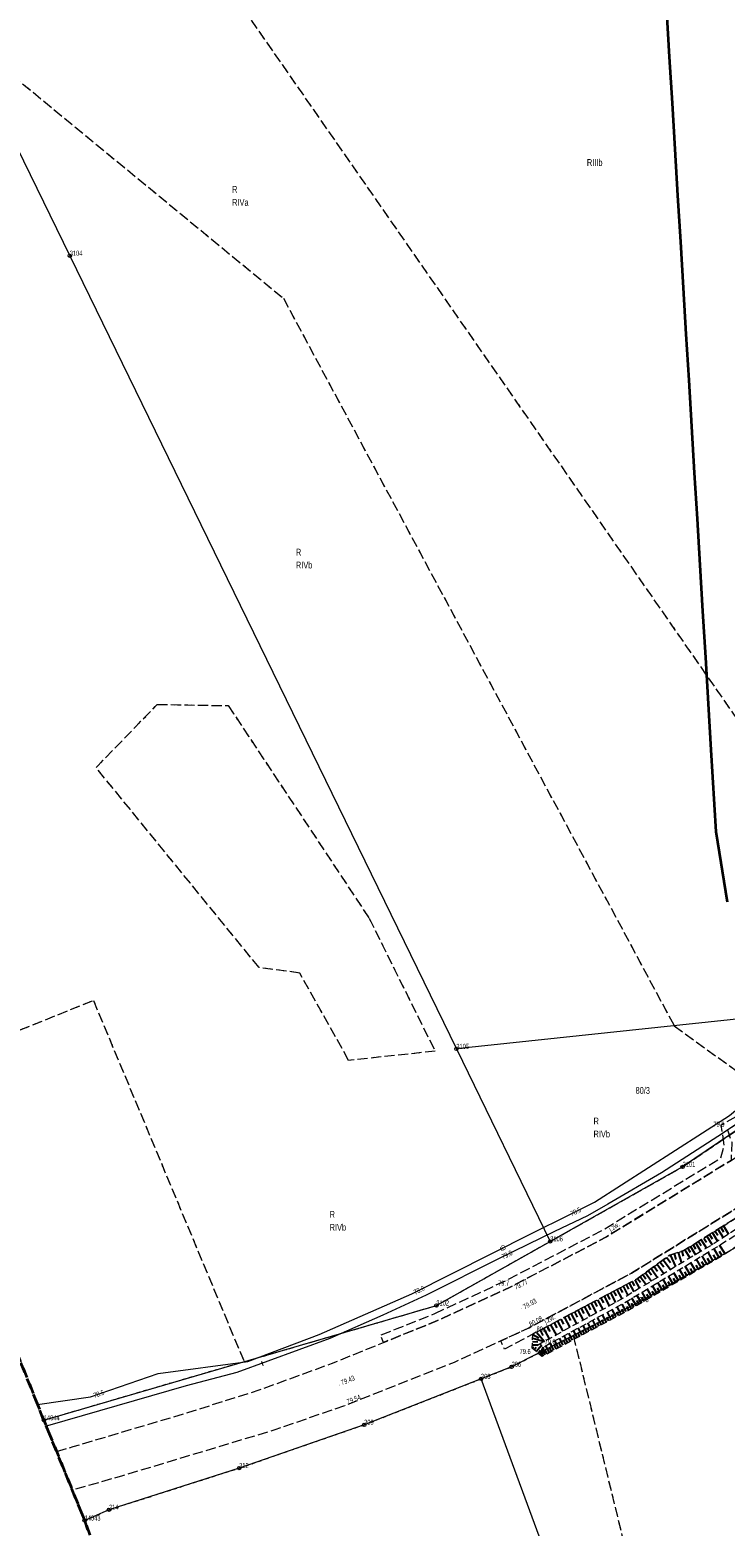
# Model space of a CAD drawing. Header units: metres. Extents: x 6524698 to 6533081, y 5883213 to 5896811.
# Tile 35 of 131: x 6528673 to 6528776, y 5888445 to 5888665. Entities that reach past the tile are written whole.
import ezdxf
from ezdxf.enums import TextEntityAlignment as Align

# ---------------------------------------------------------------- set-up
doc = ezdxf.new("R2010")
doc.units = ezdxf.units.M
for name, pattern in [('mapa zasadnicza$0$1.0_0.5', [1.5, 1, -0.5]), ('mapa zasadnicza$0$1.5_0.5', [2, 1.5, -0.5]), ('mapa zasadnicza$0$1.5_1.0', [2.5, 1.5, -1]), ('mapa zasadnicza$0$219-500', [0]), ('mapa zasadnicza$0$egkk-500', [2, 1.5, -0.5]), ('mapa zasadnicza$0$egug-500', [1, 0.5, -0.5])]:
    doc.linetypes.add(name, pattern=pattern)
for name, color, linetype in [('mapa zasadnicza$0$000 Inne (niezydentyfikowane)', 7, 'Continuous'), ('mapa zasadnicza$0$202-punkt graniczny', 7, 'Continuous'), ('mapa zasadnicza$0$202-punkt graniczny-Atr103', 7, 'Continuous'), ('mapa zasadnicza$0$209-oznaczenie konturu klasyfikacyjnego', 7, 'Continuous'), ('mapa zasadnicza$0$210-oznaczenie konturu użytku gruntowego', 7, 'Continuous'), ('mapa zasadnicza$0$211-numer działki ewidencyjnej', 7, 'Continuous'), ('mapa zasadnicza$0$216-obręb ewidencyjny', 7, 'Continuous'), ('mapa zasadnicza$0$217-kontur klasyfikacyjny', 7, 'Continuous'), ('mapa zasadnicza$0$218-kontur użytku gruntowego', 7, 'Continuous'), ('mapa zasadnicza$0$219-działka ewidencyjna', 7, 'Continuous'), ('mapa zasadnicza$0$jezdnia', 7, 'Continuous'), ('mapa zasadnicza$0$jezdnia-Atr17', 7, 'Continuous'), ('mapa zasadnicza$0$pikieta naturalna', 7, 'Continuous'), ('mapa zasadnicza$0$pikieta naturalna-Atr2', 7, 'Continuous'), ('mapa zasadnicza$0$pikieta sztuczna', 7, 'Continuous'), ('mapa zasadnicza$0$pikieta sztuczna-Atr2', 7, 'Continuous'), ('mapa zasadnicza$0$przewód telekomunikacyjny podziemny', 7, 'Continuous'), ('mapa zasadnicza$0$przewód telekomunikacyjny podziemny-Atr1', 7, 'Continuous'), ('mapa zasadnicza$0$rzędna', 7, 'Continuous'), ('mapa zasadnicza$0$rzędna-Atr2', 7, 'Continuous'), ('mapa zasadnicza$0$skarpa nieumocniona', 7, 'Continuous')]:
    doc.layers.add(name, color=color, linetype=linetype)
doc.styles.add('mapa zasadnicza$0$STANDARD', font='Working1250', dxfattribs={"width": 0.75})

# ---------------------------------------------------------------- blocks, each defined once
blk = doc.blocks.new('mapa zasadnicza$0$202')
at = {"color": 0, "linetype": 'Continuous', "lineweight": 0}
blk.add_circle((0, 0), 0.25, dxfattribs=at)
blk = doc.blocks.new('mapa zasadnicza$0$PW01')
at = {"linetype": 'Continuous', "lineweight": 13}
h = blk.add_hatch(color=0, dxfattribs=at)
edge = h.paths.add_edge_path()
edge.add_arc((0, 0), 0.045, 0, 360)

msp = doc.modelspace()

# ---------------------------------------------------------------- linework, layer by layer
at = {"layer": 'mapa zasadnicza$0$000 Inne (niezydentyfikowane)', "color": 7, "linetype": 'Continuous', "lineweight": 35, "flags": 128}
msp.add_lwpolyline([(6528776.211, 5888536.985), (6528774.507, 5888547.342), (6528773.795, 5888559.458), (6528773.389, 5888566.23), (6528772.98, 5888573.036), (6528772.571, 5888579.841), (6528772.162, 5888586.647), (6528771.753, 5888593.453), (6528771.345, 5888600.259), (6528770.936, 5888607.064), (6528770.527, 5888613.87), (6528770.118, 5888620.676), (6528769.709, 5888627.482), (6528769.301, 5888634.287), (6528768.892, 5888641.093), (6528768.483, 5888647.899), (6528768.074, 5888654.705), (6528767.665, 5888661.51), (6528767.257, 5888668.316)], dxfattribs=at)
at = {"layer": 'mapa zasadnicza$0$000 Inne (niezydentyfikowane)', "color": 7, "linetype": 'Continuous', "lineweight": 25, "flags": 128}
for points in [[(6528772.33, 5888487.27), (6528773.09, 5888486.05)], [(6528772.73, 5888487.52), (6528773.12, 5888486.91)], [(6528773.14, 5888487.78), (6528773.92, 5888486.54)], [(6528773.55, 5888488.04), (6528773.94, 5888487.42)], [(6528773.97, 5888488.3), (6528774.74, 5888487.06)], [(6528774.38, 5888488.55), (6528774.76, 5888487.94)], [(6528774.79, 5888488.81), (6528775.56, 5888487.59)], [(6528775.2, 5888489.07), (6528775.58, 5888488.46)], [(6528775.6, 5888489.32), (6528776.36, 5888488.11)], [(6528767.73, 5888485.03), (6528768.55, 5888483.31)], [(6528768.33, 5888485.22), (6528768.6, 5888484.36)], [(6528768.91, 5888485.4), (6528769.4, 5888483.83)], [(6528769.45, 5888485.57), (6528769.67, 5888484.85)], [(6528769.93, 5888485.76), (6528770.66, 5888484.59)], [(6528770.33, 5888486.02), (6528770.7, 5888485.42)], [(6528770.73, 5888486.26), (6528771.47, 5888485.07)], [(6528771.12, 5888486.51), (6528771.5, 5888485.91)], [(6528771.52, 5888486.76), (6528772.28, 5888485.56)], [(6528771.93, 5888487.01), (6528772.31, 5888486.41)], [(6528774.09, 5888484.13), (6528773.33, 5888485.43)], [(6528774.53, 5888484.38), (6528774.14, 5888485.04)], [(6528774.97, 5888484.64), (6528774.2, 5888485.96)], [(6528775.4, 5888484.9), (6528774.99, 5888485.54)], [(6528775.83, 5888485.18), (6528775, 5888486.46)], [(6528764.95, 5888483.02), (6528765.9, 5888481.72)], [(6528765.38, 5888483.33), (6528765.87, 5888482.66)], [(6528765.82, 5888483.66), (6528766.83, 5888482.28)], [(6528766.28, 5888483.99), (6528766.79, 5888483.28)], [(6528766.74, 5888484.33), (6528767.81, 5888482.87)], [(6528767.23, 5888484.68), (6528767.78, 5888483.93)], [(6528769.84, 5888481.66), (6528769.12, 5888482.89)], [(6528770.67, 5888482.14), (6528769.95, 5888483.39)], [(6528771.09, 5888482.38), (6528770.73, 5888483.01)], [(6528771.51, 5888482.63), (6528770.78, 5888483.89)], [(6528771.93, 5888482.87), (6528771.57, 5888483.51)], [(6528772.36, 5888483.12), (6528771.62, 5888484.4)], [(6528772.79, 5888483.37), (6528772.42, 5888484.01)], [(6528773.22, 5888483.62), (6528772.47, 5888484.91)], [(6528773.65, 5888483.87), (6528773.27, 5888484.52)], [(6528761.26, 5888480.66), (6528761.6, 5888480)], [(6528761.7, 5888480.89), (6528762.38, 5888479.6)], [(6528762.13, 5888481.12), (6528762.46, 5888480.49)], [(6528762.55, 5888481.35), (6528763.21, 5888480.1)], [(6528762.96, 5888481.58), (6528763.38, 5888481.01)], [(6528763.34, 5888481.85), (6528764.19, 5888480.69)], [(6528763.73, 5888482.13), (6528764.16, 5888481.53)], [(6528764.12, 5888482.42), (6528765.02, 5888481.19)], [(6528764.53, 5888482.72), (6528764.99, 5888482.08)], [(6528766.61, 5888479.78), (6528765.92, 5888480.96)], [(6528767.01, 5888480.01), (6528766.66, 5888480.6)], [(6528767.4, 5888480.24), (6528766.71, 5888481.43)], [(6528767.8, 5888480.47), (6528767.46, 5888481.07)], [(6528768.21, 5888480.71), (6528767.51, 5888481.91)], [(6528768.61, 5888480.94), (6528768.26, 5888481.55)], [(6528769.02, 5888481.18), (6528768.31, 5888482.4)], [(6528769.43, 5888481.42), (6528769.07, 5888482.03)], [(6528770.25, 5888481.9), (6528769.89, 5888482.52)], [(6528757.05, 5888478.43), (6528757.81, 5888477)], [(6528757.53, 5888478.68), (6528757.91, 5888477.97)], [(6528758.01, 5888478.94), (6528758.76, 5888477.52)], [(6528758.48, 5888479.19), (6528758.86, 5888478.48)], [(6528758.95, 5888479.44), (6528759.7, 5888478.03)], [(6528759.42, 5888479.69), (6528759.79, 5888478.99)], [(6528759.89, 5888479.93), (6528760.62, 5888478.55)], [(6528760.35, 5888480.18), (6528760.71, 5888479.5)], [(6528760.81, 5888480.42), (6528761.52, 5888479.08)], [(6528762.77, 5888477.54), (6528762.12, 5888478.66)], [(6528763.52, 5888477.98), (6528762.86, 5888479.11)], [(6528763.9, 5888478.2), (6528763.57, 5888478.77)], [(6528764.28, 5888478.42), (6528763.62, 5888479.56)], [(6528764.66, 5888478.64), (6528764.33, 5888479.22)], [(6528765.05, 5888478.87), (6528764.38, 5888480.02)], [(6528765.44, 5888479.09), (6528765.1, 5888479.67)], [(6528765.82, 5888479.32), (6528765.15, 5888480.49)], [(6528766.22, 5888479.55), (6528765.87, 5888480.13)], [(6528753.16, 5888476.36), (6528753.94, 5888474.88)], [(6528753.65, 5888476.63), (6528754.04, 5888475.89)], [(6528754.14, 5888476.89), (6528754.92, 5888475.42)], [(6528754.63, 5888477.15), (6528755.02, 5888476.42)], [(6528755.12, 5888477.41), (6528755.9, 5888475.95)], [(6528755.61, 5888477.66), (6528755.99, 5888476.94)], [(6528756.09, 5888477.92), (6528756.86, 5888476.48)], [(6528756.58, 5888478.18), (6528756.96, 5888477.46)], [(6528758.35, 5888475.12), (6528757.77, 5888476.21)], [(6528759.08, 5888475.51), (6528758.5, 5888476.6)], [(6528759.44, 5888475.71), (6528759.15, 5888476.25)], [(6528759.81, 5888475.9), (6528759.22, 5888477)], [(6528760.18, 5888476.1), (6528759.88, 5888476.65)], [(6528760.55, 5888476.3), (6528759.96, 5888477.4)], [(6528760.92, 5888476.49), (6528760.62, 5888477.05)], [(6528761.29, 5888476.69), (6528760.69, 5888477.8)], [(6528761.66, 5888476.89), (6528761.34, 5888477.44)], [(6528762.03, 5888477.11), (6528761.39, 5888478.21)], [(6528762.4, 5888477.32), (6528762.07, 5888477.88)], [(6528763.14, 5888477.76), (6528762.82, 5888478.32)], [(6528748.59, 5888473.94), (6528749, 5888473.17)], [(6528749.11, 5888474.22), (6528749.93, 5888472.68)], [(6528749.63, 5888474.49), (6528750.03, 5888473.73)], [(6528750.14, 5888474.76), (6528750.95, 5888473.24)], [(6528750.65, 5888475.03), (6528751.05, 5888474.28)], [(6528751.15, 5888475.3), (6528751.95, 5888473.79)], [(6528751.66, 5888475.57), (6528752.06, 5888474.82)], [(6528752.16, 5888475.83), (6528752.95, 5888474.34)], [(6528752.66, 5888476.1), (6528753.05, 5888475.35)], [(6528754.78, 5888473.22), (6528754.22, 5888474.27)], [(6528755.13, 5888473.41), (6528754.85, 5888473.93)], [(6528755.49, 5888473.59), (6528754.92, 5888474.65)], [(6528755.84, 5888473.78), (6528755.56, 5888474.32)], [(6528756.2, 5888473.97), (6528755.63, 5888475.04)], [(6528756.55, 5888474.16), (6528756.27, 5888474.7)], [(6528756.91, 5888474.36), (6528756.34, 5888475.43)], [(6528757.27, 5888474.55), (6528756.98, 5888475.08)], [(6528757.63, 5888474.74), (6528757.05, 5888475.82)], [(6528757.99, 5888474.93), (6528757.7, 5888475.47)], [(6528758.71, 5888475.32), (6528758.42, 5888475.86)], [(6528747.45, 5888471.81), (6528748.26, 5888471.77)], [(6528747.48, 5888472.26), (6528748.25, 5888472.22)], [(6528747.5, 5888472.76), (6528749.23, 5888472.3)], [(6528747.53, 5888473.33), (6528748.38, 5888472.82)], [(6528748.06, 5888473.66), (6528749.23, 5888472.3)], [(6528750.63, 5888471), (6528750.09, 5888472.02)], [(6528751.31, 5888471.37), (6528750.77, 5888472.39)], [(6528751.65, 5888471.55), (6528751.38, 5888472.06)], [(6528752, 5888471.73), (6528751.45, 5888472.76)], [(6528752.34, 5888471.92), (6528752.07, 5888472.43)], [(6528752.69, 5888472.1), (6528752.13, 5888473.14)], [(6528753.03, 5888472.29), (6528752.76, 5888472.8)], [(6528753.38, 5888472.47), (6528752.82, 5888473.51)], [(6528753.73, 5888472.66), (6528753.45, 5888473.18)], [(6528754.08, 5888472.84), (6528753.52, 5888473.89)], [(6528754.43, 5888473.03), (6528754.15, 5888473.56)], [(6528747.44, 5888471.3), (6528747.47, 5888471.33)], [(6528747.7, 5888471.07), (6528748.03, 5888471.45)], [(6528747.99, 5888470.82), (6528748.75, 5888471.69)], [(6528748.29, 5888470.56), (6528748.65, 5888471)], [(6528748.6, 5888470.29), (6528749.02, 5888471.44)], [(6528748.93, 5888470.1), (6528748.98, 5888470.77)], [(6528749.28, 5888470.28), (6528749.02, 5888471.44)], [(6528749.62, 5888470.46), (6528749.35, 5888470.97)], [(6528749.95, 5888470.64), (6528749.41, 5888471.65)], [(6528750.29, 5888470.82), (6528750.02, 5888471.33)], [(6528750.97, 5888471.19), (6528750.7, 5888471.7)]]:
    msp.add_lwpolyline(points, dxfattribs=at)
at = {"layer": 'mapa zasadnicza$0$216-obręb ewidencyjny', "color": 7, "linetype": 'mapa zasadnicza$0$1.5_1.0', "lineweight": 35, "flags": 128}
for points in [[(6528810.71, 5892032.32), (6528743.5, 5892026.91), (6528665.82, 5892020.2), (6528618.95, 5892016.86), (6528446.42, 5891995.98), (6528440.31, 5891996.73), (6528198.8, 5891907.55), (6528014.33, 5891830.31), (6527846.82, 5891746.29), (6527801.61, 5891598.79), (6527787.58, 5891553.86), (6527785.51, 5891547.1), (6527759.25, 5891463.12), (6527705.03, 5891299.34), (6527651.09, 5891150.82), (6527517.65, 5890758.02), (6527509.07, 5890729.27), (6527454.67, 5890547.02), (6527391.42, 5890349.92), (6527469.9, 5890380.85), (6527548.32, 5890411.76), (6527628.31, 5890449.47), (6527701.79, 5890487.35), (6527781.71, 5890531.45), (6527831.96, 5890559.17), (6527894.74, 5890596), (6527918.86, 5890538.44), (6527996.61, 5890364.36), (6528002.77, 5890340.12), (6528015.06, 5890276.2), (6528068.35, 5890122.94), (6528069.52, 5890117.74), (6528086.27, 5890073.01), (6528087.43, 5890069.91), (6528144.14, 5889918.51), (6528178.59, 5889821.74), (6528194.07, 5889776.62), (6528203.76, 5889751.35), (6528219.86, 5889705.13), (6528289.3, 5889557.06), (6528293.69, 5889548.36), (6528315.49, 5889501.75), (6528319.49, 5889494.06), (6528320.3, 5889498.78), (6528374.9, 5889392.75), (6528393.7, 5889357.37), (6528402.97, 5889333.92), (6528406.48, 5889321.22), (6528417.63, 5889287.69), (6528426.72, 5889250.74), (6528427.12, 5889249.1), (6528437.2, 5889208.11), (6528462.62, 5889141.48), (6528476.98, 5889088.52), (6528479.5, 5889060.26), (6528487.24, 5889042.5), (6528497.03, 5888999.3), (6528513.44, 5888948.22), (6528513.62, 5888944.51), (6528514.32, 5888935.53), (6528517.9, 5888889.57), (6528521.9, 5888874.59), (6528534.18, 5888828.64), (6528537.21, 5888800.87), (6528538.55, 5888788.67), (6528539.84, 5888759.55), (6528540.29, 5888749.47), (6528546.56, 5888728.63), (6528550.89, 5888720.89), (6528554.61, 5888714.22), (6528572.89, 5888682.85), (6528612.6, 5888606.5), (6528643.54, 5888542.38), (6528657.02, 5888506.94), (6528675.5, 5888460.67), (6528681.51, 5888445.9), (6528704.85, 5888377.17), (6528713.34, 5888354.12), (6528741.09, 5888278.42), (6528766.6, 5888207.14), (6528788.71, 5888147.82), (6528812.94, 5888083.84), (6528826.58, 5888045.33), (6528850.06, 5887982.04), (6528866.81, 5887934.63), (6528879.99, 5887896.72), (6528918.8, 5887790.89), (6528952.56, 5887701.57), (6529019.26, 5887707.89), (6529031.01, 5887709.01), (6529109.21, 5887715.92), (6529166.14, 5887721.78), (6529262.28, 5887731.31), (6529282.79, 5887731.14), (6529289.52, 5887663.25), (6529296.91, 5887588.72), (6529312.34, 5887533.26), (6529320.57, 5887503.67), (6529321.72, 5887480.33), (6529315.22, 5887418.55), (6529296.28, 5887374.9), (6529295.89, 5887348.38), (6529295.74, 5887344.56), (6529294.33, 5887253.59), (6529300.1, 5887247.3), (6529460.65, 5887265.28), (6529607.85, 5887282.19), (6529604.22, 5887244.37), (6529619.06, 5887245.53), (6529620.4, 5887245.61), (6529751.62, 5887253.65), (6529836.5, 5887258.86), (6529917.79, 5887263.83), (6530037.96, 5887271.18), (6530037.77, 5887311.55), (6530035.48, 5887465.82), (6530294.87, 5887497.94), (6530342.75, 5887503.87), (6530390.63, 5887509.81), (6530435.08, 5887515.31), (6530469.62, 5887519.59), (6530472.76, 5887520.14), (6530455.94, 5887633.47), (6530452.16, 5887659), (6530429.5, 5887800.32), (6530425.85, 5887820.62), (6530434.17, 5887821.11), (6530435.15, 5887821.09), (6530501.5, 5887826.49), (6530563.57, 5887831.54), (6530569.25, 5887832), (6530626.35, 5887836.71), (6530689.94, 5887841.95), (6530699.77, 5887842.77), (6530753.72, 5887845.97), (6530816.4, 5887849.69), (6530847.34, 5887851.53), (6530851.75, 5887851.79), (6530878, 5887853.36), (6530941.55, 5887857.17), (6531028.05, 5887862.36), (6531029.51, 5887862.54), (6531089.96, 5887870.11), (6531157.91, 5887878.61), (6531147.74, 5887927.21), (6531134.09, 5887992.44), (6531130.39, 5888022.23), (6531130.01, 5888024.33), (6531127.76, 5888039.49), (6531114.28, 5888108.63), (6531110.56, 5888127.5), (6531105.84, 5888172.24), (6531089.18, 5888214.66), (6531070.01, 5888263.46), (6531063.59, 5888283), (6531047.06, 5888328.03), (6531038.58, 5888352.41), (6531021.83, 5888400.87), (6531015.19, 5888413.6), (6531005.83, 5888460.28), (6531006, 5888467.6), (6531006.12, 5888486.87), (6531000.78, 5888546.56), (6530994.46, 5888582.13), (6530992.02, 5888587.87), (6530975.04, 5888631.61), (6530968.96, 5888647.12), (6530918.79, 5888737.7), (6530893.21, 5888788.19), (6530875.95, 5888835.79), (6530824.74, 5888967.12), (6530698.19, 5888957.37), (6530696.88, 5888957.26), (6530690.8, 5888956.75), (6530665.31, 5889016.21), (6530647.2, 5889058.57), (6530634.24, 5889085.41), (6530634.99, 5889106.79), (6530619.51, 5889109.25), (6530602.59, 5889110.21), (6530580.67, 5889109.48), (6530563.76, 5889105.91), (6530556.11, 5889102.91), (6530554.6, 5889108.92), (6530550.45, 5889111.73), (6530532.14, 5889151.93), (6530513.79, 5889192.45), (6530502.04, 5889258.4), (6530482.32, 5889287.2), (6530469.7, 5889327.04), (6530465.02, 5889440.31), (6530478.29, 5889507.42), (6530476.75, 5889539.74), (6530454.68, 5889579.85), (6530444.35, 5889666), (6530447.75, 5889689.9), (6530449.31, 5889721.21), (6530456.42, 5889744.94), (6530489.74, 5889803.92), (6530476.19, 5889829.67), (6530441.37, 5889895.14), (6530436.32, 5889900.67), (6530377.31, 5890013.31), (6530319.1, 5890126.26), (6530282.19, 5890186.6), (6530272.79, 5890201.79), (6530203.17, 5890307.87), (6530172.91, 5890358.56), (6530084.18, 5890524.8), (6530023.66, 5890630.14), (6529988.68, 5890702.02), (6529902.56, 5890854), (6529878.29, 5890895.67), (6529853.22, 5890939.23), (6529790.88, 5891059.39), (6529783.8, 5891073.31), (6529750.15, 5891126.7), (6529715.67, 5891191.31), (6529711.87, 5891220.22), (6529686.86, 5891413.55), (6529894.11, 5891526.79), (6529935.18, 5891550.85), (6529897.51, 5891589.82), (6529852.46, 5891637.21), (6529830.78, 5891658.8), (6529798.22, 5891693.91), (6529778.68, 5891710.68), (6529723.77, 5891769.55), (6529664.88, 5891829.87), (6529592.94, 5891899.3), (6529520.59, 5891969.98), (6529496.71, 5891996.9), (6529443.6, 5892048.07), (6529413.19, 5892074.88), (6529373, 5892116.29), (6529315.87, 5892175.4), (6529302.53, 5892163.8), (6529299.93, 5892161.54), (6529272.43, 5892137.61), (6529198.7, 5892096.25), (6529183.63, 5892087.79), (6529163.27, 5892079.55), (6529137.05, 5892069.83), (6529084.54, 5892065.08), (6528929.03, 5892047.18)], [(6528303.37, 5885049.22), (6528320.19, 5885039.62), (6528338.23, 5885024.79), (6528352.17, 5885015.38), (6528392.05, 5884988.47), (6528415.8, 5884972.26), (6528435.19, 5884960.38), (6528444.69, 5884948.19), (6528465.63, 5884932.94), (6528465.44, 5884918.9), (6528709.45, 5884735.5), (6528709.85, 5884736.99), (6528739.27, 5884853.86), (6528744.47, 5884874.5), (6528806.08, 5885120.41), (6528807.46, 5885125.4), (6528869.24, 5885370.86), (6528871.52, 5885379.23), (6528887.59, 5885437.6), (6528890.77, 5885449.17), (6528926, 5885568.38), (6528974.41, 5885749.69), (6529025.21, 5885958.42), (6529039.6, 5886018.39), (6529059.52, 5886107.69), (6529060.61, 5886112.57), (6529062.91, 5886122.9), (6529064.3, 5886127.7), (6529092.32, 5886224.97), (6529095.27, 5886236.71), (6529098.1, 5886248), (6529156.76, 5886481.66), (6529182.88, 5886586.19), (6529191.96, 5886615.74), (6529200.39, 5886660.86), (6529220.71, 5886727.34), (6529222.82, 5886733.43), (6529222.92, 5886790.76), (6529260.25, 5886952.44), (6529264.63, 5886976.51), (6529282.32, 5887033.97), (6529290.57, 5887057.23), (6529292.77, 5887095.61), (6529299.5, 5887116.54), (6529303.02, 5887126.11), (6529323.1, 5887204.71), (6529300.1, 5887247.3), (6529294.33, 5887253.59), (6529295.74, 5887344.56), (6529295.89, 5887348.38), (6529296.28, 5887374.9), (6529315.22, 5887418.55), (6529321.72, 5887480.33), (6529320.57, 5887503.67), (6529312.34, 5887533.26), (6529296.91, 5887588.72), (6529289.52, 5887663.25), (6529282.79, 5887731.14), (6529262.28, 5887731.31), (6529166.14, 5887721.78), (6529109.21, 5887715.92), (6529031.01, 5887709.01), (6529019.26, 5887707.89), (6528952.56, 5887701.57), (6528918.8, 5887790.89), (6528879.99, 5887896.72), (6528866.81, 5887934.63), (6528850.06, 5887982.04), (6528826.58, 5888045.33), (6528812.94, 5888083.84), (6528788.71, 5888147.82), (6528766.6, 5888207.14), (6528741.09, 5888278.42), (6528713.34, 5888354.12), (6528704.85, 5888377.17), (6528681.51, 5888445.9), (6528675.5, 5888460.67), (6528657.02, 5888506.94), (6528643.54, 5888542.38), (6528612.6, 5888606.5), (6528572.89, 5888682.85), (6528554.61, 5888714.22), (6528550.89, 5888720.89), (6528546.56, 5888728.63), (6528540.29, 5888749.47), (6528539.84, 5888759.55), (6528538.55, 5888788.67), (6528537.21, 5888800.87), (6528534.18, 5888828.64), (6528521.9, 5888874.59), (6528517.9, 5888889.57), (6528514.32, 5888935.53), (6528513.62, 5888944.51), (6528513.44, 5888948.22), (6528497.03, 5888999.3), (6528487.24, 5889042.5), (6528479.5, 5889060.26), (6528476.98, 5889088.52), (6528462.62, 5889141.48), (6528437.2, 5889208.11), (6528427.12, 5889249.1), (6528426.72, 5889250.74), (6528417.63, 5889287.69), (6528406.48, 5889321.22), (6528402.97, 5889333.92), (6528393.7, 5889357.37), (6528374.9, 5889392.75), (6528320.3, 5889498.78), (6528319.49, 5889494.06), (6528315.49, 5889501.75), (6528293.69, 5889548.36), (6528289.3, 5889557.06), (6528219.86, 5889705.13), (6528203.76, 5889751.35), (6528194.07, 5889776.62), (6528178.59, 5889821.74), (6528144.14, 5889918.51), (6528087.43, 5890069.91), (6528086.27, 5890073.01), (6528069.52, 5890117.74), (6528068.35, 5890122.94), (6528015.06, 5890276.2), (6528002.77, 5890340.12), (6527996.61, 5890364.36), (6527918.86, 5890538.44), (6527894.74, 5890596), (6527831.96, 5890559.17), (6527781.71, 5890531.45), (6527701.79, 5890487.35), (6527628.31, 5890449.47), (6527548.32, 5890411.76), (6527469.9, 5890380.85), (6527391.42, 5890349.92), (6527355.64, 5890331.57), (6527338.23, 5890321.73), (6527321.27, 5890314.22), (6527313.38, 5890308.14), (6527288.1, 5890288.63), (6527273.45, 5890274.12), (6527241.28, 5890253.87), (6527220.83, 5890245.22), (6527165.07, 5890215.69), (6527077.89, 5890166.68), (6527057.31, 5890152.25), (6527045.63, 5890148.55), (6527008.52, 5890134.26), (6526988.84, 5890116.67), (6526981, 5890111.26), (6526971.01, 5890104.38), (6526952.34, 5890094.44), (6526909.87, 5890084.83), (6526890.35, 5890080.91), (6526812.21, 5890083.05), (6526792.43, 5890086.11), (6526758.07, 5890090.77), (6526757.09, 5890094.4), (6526749.57, 5890095.95), (6526742.25, 5890097.45), (6526740.34, 5890097.85), (6526735.76, 5890098.07), (6526728.64, 5890098.03), (6526722.43, 5890098.71), (6526592.18, 5890129.32), (6526575.25, 5890133.06), (6526573.45, 5890132.21), (6526504.81, 5890011.82), (6526498.38, 5890001.32), (6526450.82, 5889923.75), (6526420.35, 5889876.56), (6526411.53, 5889862.91), (6526388.88, 5889824.55), (6526365.09, 5889786.81), (6526341.54, 5889745.42), (6526322.12, 5889709.53), (6526299.72, 5889678.46), (6526281.16, 5889635.52), (6526275.36, 5889608.56), (6526260.85, 5889553.37), (6526260.44, 5889544.19), (6526259.14, 5889502.93), (6526261.74, 5889493.66), (6526254.11, 5889462.89), (6526253.07, 5889459.21), (6526242.11, 5889436.4), (6526240.9, 5889433.4), (6526238.06, 5889420.56), (6526234.58, 5889404.82), (6526230.53, 5889381.66), (6526215.12, 5889335.06), (6526209.51, 5889327.34), (6526203.18, 5889319.69), (6526193.05, 5889307.44), (6526183.47, 5889295.83), (6526173.24, 5889283.42), (6526171.38, 5889271.95), (6526170.8, 5889268.87), (6526173.59, 5889236.65), (6526172.37, 5889219.4), (6526171.12, 5889203.31), (6526160.39, 5889165.34), (6526158.7, 5889157.93), (6526155.92, 5889148.67), (6526145.07, 5889104.25), (6526136.74, 5889068.22), (6526126.54, 5889028.53), (6526125.42, 5889024.1), (6526106.98, 5888945.09), (6526092.2, 5888875.3), (6526089.86, 5888864.25), (6526088.13, 5888856.09), (6526074.67, 5888792.55), (6526053.98, 5888724.15), (6526037.27, 5888680.97), (6526018.87, 5888602.55), (6526017.84, 5888598.66), (6526013.87, 5888581.88), (6526006.91, 5888552.43), (6525999.77, 5888522.16), (6525997.18, 5888508.24), (6525965.43, 5888376.64), (6525920.17, 5888195.14), (6525898.15, 5888106.3), (6525892.22, 5888082.37), (6525824.01, 5888097.35), (6525779.41, 5888107.91), (6525729.76, 5888119.66), (6525723.9, 5888092.12), (6525717.96, 5888069.83), (6525708.69, 5888031.16), (6525707.44, 5888026.27), (6525684.97, 5887955.81), (6525668.86, 5887926.95), (6525650.39, 5887893.86), (6525645.34, 5887877.02), (6525632.33, 5887838.12), (6525588.06, 5887736.62), (6525567.77, 5887689.8), (6525539.5, 5887624.6), (6525535.54, 5887615.4), (6525496.64, 5887526.28), (6525469.79, 5887459.76), (6525449.79, 5887410.24), (6525436.37, 5887377.16), (6525416.54, 5887328.38), (6525400.14, 5887287.76), (6525397.82, 5887282.31), (6525357.88, 5887181.79), (6525337.95, 5887136.46), (6525309.72, 5887065.72), (6525303.99, 5887048.86), (6525292.71, 5887015.66), (6525292.03, 5887013.68), (6525295.71, 5887012.48), (6525393.63, 5886982.02), (6525436.72, 5886969.99), (6525475.57, 5886959.15), (6525492.98, 5886956.11), (6525499.92, 5886954.9), (6525553.04, 5886947.63), (6525556.8, 5886947.12), (6525575.8, 5886944.52), (6525648.96, 5886935.05), (6525700.18, 5886920.83), (6525705.66, 5886920.35), (6525754.61, 5886916.46), (6525783.22, 5886917.37), (6525788.91, 5886917.98), (6525823.91, 5886921.7), (6525857.13, 5886925.05), (6525870.29, 5886926.28), (6525871.77, 5886926.42), (6525905.03, 5886929.56), (6525909.53, 5886929.92), (6525920.2, 5886930.77), (6525939.16, 5886932.29), (6525978.37, 5886930.74), (6525981.07, 5886930.63), (6525983.12, 5886930.48), (6526059, 5886924.97), (6526061.69, 5886925.15), (6526072.91, 5886925.89), (6526078.55, 5886926.27), (6526112.26, 5886928.5), (6526158.51, 5886931.36), (6526197.11, 5886930.97), (6526216.93, 5886924.75), (6526270.07, 5886913.54), (6526272.57, 5886913.01), (6526273.33, 5886912.82), (6526323.76, 5886899.95), (6526417.31, 5886870.61), (6526416.51, 5886867.45), (6526398.65, 5886797.95), (6526389.44, 5886747.58), (6526374.78, 5886704.65), (6526373.42, 5886699.3), (6526372.62, 5886696.15), (6526368.41, 5886679.56), (6526358.03, 5886638.68), (6526335.66, 5886547.46), (6526327.03, 5886512.25), (6526325.59, 5886506.38), (6526319.45, 5886481.31), (6526262.43, 5886255.1), (6526247.51, 5886197.09), (6526210.82, 5886129.19), (6526125.23, 5885954.64), (6526131.1, 5885941.89), (6526083.28, 5885856.13), (6526080.33, 5885850.83), (6526106.53, 5885828.9), (6526128.86, 5885807.19), (6526151.36, 5885785.32), (6526170.05, 5885764.86), (6526198.17, 5885734.09), (6526201, 5885729.87), (6526175.56, 5885692.72), (6526227.73, 5885641.53), (6526271.29, 5885598.78), (6526273, 5885597.09), (6526302.11, 5885568.53), (6526316.43, 5885554.47), (6526322.38, 5885548.63), (6526290.64, 5885486.19), (6526263.4, 5885432.62), (6526247.38, 5885401.19), (6526244.36, 5885395.27), (6526237.6, 5885382.01), (6526227.84, 5885362.86), (6526248.41, 5885344.13), (6526259.4, 5885334.11), (6526304.93, 5885298.77), (6526313.27, 5885292.3), (6526318.23, 5885288.46), (6526321.6, 5885285.83), (6526325.46, 5885282.83), (6526325.17, 5885281.22), (6526338.74, 5885260.21), (6526360.57, 5885232.43), (6526363.74, 5885228.38), (6526377.76, 5885210.54), (6526382.65, 5885204.32), (6526422.71, 5885162.76), (6526481.21, 5885090.92), (6526497.3, 5885066.7), (6526513.19, 5885047.89), (6526516.91, 5885049.29), (6526524.94, 5885052.3), (6526533.62, 5885042), (6526536.24, 5885038.9), (6526540.69, 5885033.62), (6526545.95, 5885027.38), (6526549.33, 5885023.37), (6526550.65, 5885027.15), (6526573.21, 5885076.62), (6526587.94, 5885108.93), (6526590.96, 5885115.55), (6526594.72, 5885123.8), (6526595.22, 5885124.89), (6526595.84, 5885126.22), (6526599.05, 5885133.28), (6526599.46, 5885134.19), (6526600.38, 5885136.19), (6526609.81, 5885156.89), (6526614.13, 5885166.32), (6526615.59, 5885170.96), (6526615.92, 5885173.06), (6526626.56, 5885204.78), (6526635.59, 5885225.49), (6526643.47, 5885243.6), (6526662.24, 5885286.52), (6526663.96, 5885290.45), (6526689.69, 5885347.86), (6526693.01, 5885355.29), (6526709.38, 5885391.8), (6526720.67, 5885416.98), (6526720.09, 5885430.57), (6526719.04, 5885455.52), (6526720.97, 5885465.66), (6526690.6, 5885542.54), (6526706, 5885557.89), (6526747.06, 5885585.88), (6526724.66, 5885597.94), (6526873.96, 5885657.74), (6526876.06, 5885655.62), (6526884.84, 5885650.75), (6526955.49, 5885630.53), (6526988.95, 5885673.38), (6527034.95, 5885662.24), (6527038.45, 5885661.39), (6527055.52, 5885657.39), (6527093.39, 5885649.85), (6527138.37, 5885639.19), (6527183.37, 5885628.52), (6527207.39, 5885622.46), (6527214.61, 5885620.77), (6527302.63, 5885600.17), (6527306.92, 5885598.88), (6527379.24, 5885579.7), (6527386.89, 5885577.68), (6527422.41, 5885568.61), (6527458.81, 5885559.31), (6527463.19, 5885558.23), (6527499.51, 5885549.27), (6527531.05, 5885541.49), (6527616.9, 5885520.3), (6527646.83, 5885512.66), (6527664.1, 5885508.41), (6527696.34, 5885502.3), (6527728.57, 5885496.19), (6527760.81, 5885490.08), (6527773.75, 5885487.95), (6527870.05, 5885472.17), (6527894.7, 5885468.91), (6527908.02, 5885468.31), (6527952.41, 5885466.32), (6527998.14, 5885462.8), (6528060.58, 5885458.01), (6528166.05, 5885444.7), (6528202.53, 5885448.02), (6528205.37, 5885425.22), (6528203.73, 5885274.14), (6528201.64, 5885179.56), (6528201.44, 5885172.38), (6528202.41, 5885123.66), (6528202.41, 5885120.11), (6528202.52, 5885118.87), (6528207.04, 5885116.2), (6528235.91, 5885098.61), (6528250.23, 5885084.2), (6528275.71, 5885072.67), (6528286.02, 5885062.42), (6528291.09, 5885053.61)]]:
    msp.add_lwpolyline(points, close=True, dxfattribs=at)
at = {"layer": 'mapa zasadnicza$0$217-kontur klasyfikacyjny', "color": 92, "linetype": 'mapa zasadnicza$0$egkk-500', "lineweight": 18, "flags": 128}
for points in [[(6528806.22, 5888522.83), (6528665.53, 5888725.26)], [(6528598.22, 5888718.56), (6528710.78, 5888625.95)], [(6528710.78, 5888625.95), (6528768.34, 5888518.79)], [(6528683.19, 5888556.82), (6528692.2, 5888566.13)], [(6528692.2, 5888566.13), (6528702.66, 5888565.95)], [(6528702.66, 5888565.95), (6528723.41, 5888534.63)], [(6528707.19, 5888527.37), (6528683.19, 5888556.82)], [(6528723.41, 5888534.63), (6528733.13, 5888515.04)], [(6528713.2, 5888526.56), (6528707.19, 5888527.37)], [(6528720.39, 5888513.69), (6528713.2, 5888526.56)], [(6528655.31, 5888511.45), (6528682.79, 5888522.53)], [(6528682.79, 5888522.53), (6528705, 5888469.3)], [(6528768.34, 5888518.79), (6528783.75, 5888507.61)], [(6528733.13, 5888515.04), (6528720.39, 5888513.69)], [(6528769.58, 5888498), (6528783.75, 5888507.61)], [(6528750.08, 5888487.03), (6528769.58, 5888498)], [(6528733.31, 5888477.58), (6528750.08, 5888487.03)], [(6528778.43, 5888486.73), (6528763.18, 5888478.08)], [(6528705, 5888469.3), (6528733.31, 5888477.58)], [(6528763.18, 5888478.08), (6528753.47, 5888473.15)], [(6528753.47, 5888473.15), (6528775.16, 5888384.28)]]:
    msp.add_lwpolyline(points, dxfattribs=at)
at = {"layer": 'mapa zasadnicza$0$218-kontur użytku gruntowego', "color": 3, "linetype": 'mapa zasadnicza$0$egug-500', "lineweight": 18, "flags": 128}
for points in [[(6528806.22, 5888522.83), (6528665.53, 5888725.26)], [(6528598.22, 5888718.56), (6528710.78, 5888625.95)], [(6528710.78, 5888625.95), (6528768.34, 5888518.79)], [(6528683.19, 5888556.82), (6528692.2, 5888566.13)], [(6528692.2, 5888566.13), (6528702.66, 5888565.95)], [(6528702.66, 5888565.95), (6528723.41, 5888534.63)], [(6528707.19, 5888527.37), (6528683.19, 5888556.82)], [(6528723.41, 5888534.63), (6528733.13, 5888515.04)], [(6528713.2, 5888526.56), (6528707.19, 5888527.37)], [(6528720.39, 5888513.69), (6528713.2, 5888526.56)], [(6528655.31, 5888511.45), (6528682.79, 5888522.53)], [(6528682.79, 5888522.53), (6528705, 5888469.3)], [(6528768.34, 5888518.79), (6528783.75, 5888507.61)], [(6528733.13, 5888515.04), (6528720.39, 5888513.69)], [(6528769.58, 5888498), (6528783.75, 5888507.61)], [(6528750.08, 5888487.03), (6528769.58, 5888498)], [(6528733.31, 5888477.58), (6528750.08, 5888487.03)], [(6528763.18, 5888478.08), (6528778.43, 5888486.73)], [(6528705, 5888469.3), (6528733.31, 5888477.58)], [(6528753.47, 5888473.15), (6528763.18, 5888478.08)], [(6528744.4, 5888468.55), (6528753.47, 5888473.15)], [(6528753.47, 5888473.15), (6528775.16, 5888384.28)], [(6528705, 5888469.3), (6528675.5, 5888460.67)], [(6528739.89, 5888466.77), (6528744.4, 5888468.55)], [(6528722.68, 5888460.01), (6528739.89, 5888466.77)], [(6528675.5, 5888460.67), (6528681.51, 5888445.9)], [(6528704.27, 5888453.63), (6528722.68, 5888460.01)], [(6528685.09, 5888447.49), (6528704.27, 5888453.63)], [(6528681.51, 5888445.9), (6528685.09, 5888447.49)]]:
    msp.add_lwpolyline(points, dxfattribs=at)
at = {"layer": 'mapa zasadnicza$0$219-działka ewidencyjna', "color": 7, "linetype": 'mapa zasadnicza$0$219-500', "lineweight": 18, "flags": 128}
for points in [[(6528635.4, 5888722.26), (6528679.31, 5888632.22)], [(6528679.31, 5888632.22), (6528736.26, 5888515.38)], [(6528806.22, 5888522.83), (6528736.26, 5888515.38)], [(6528806.22, 5888522.83), (6528769.58, 5888498)], [(6528736.26, 5888515.38), (6528750.08, 5888487.03)], [(6528769.58, 5888498), (6528750.08, 5888487.03)], [(6528733.31, 5888477.58), (6528750.08, 5888487.03)], [(6528778.43, 5888486.73), (6528763.18, 5888478.08)], [(6528675.5, 5888460.67), (6528733.31, 5888477.58)], [(6528763.18, 5888478.08), (6528744.4, 5888468.55)], [(6528744.4, 5888468.55), (6528739.89, 5888466.77)], [(6528739.89, 5888466.77), (6528722.68, 5888460.01)], [(6528755.28, 5888425.08), (6528739.89, 5888466.77)], [(6528675.5, 5888460.67), (6528681.51, 5888445.9)], [(6528722.68, 5888460.01), (6528704.27, 5888453.63)], [(6528704.27, 5888453.63), (6528685.09, 5888447.49)], [(6528685.09, 5888447.49), (6528681.51, 5888445.9)]]:
    msp.add_lwpolyline(points, dxfattribs=at)
at = {"layer": 'mapa zasadnicza$0$jezdnia', "color": 7, "linetype": 'mapa zasadnicza$0$1.5_0.5', "lineweight": 18, "flags": 128}
for points in [[(6528677.37, 5888456.07), (6528679.79, 5888456.79), (6528696.87, 5888461.87), (6528707.2, 5888465.15), (6528717.86, 5888469.03), (6528725.53, 5888472.14), (6528733.5, 5888475.37), (6528744.29, 5888480.33), (6528758.38, 5888487.71), (6528776.73, 5888498.96), (6528785.8, 5888504.91), (6528792.65, 5888509.48), (6528818.59, 5888527.1), (6528841.43, 5888542.79), (6528859.71, 5888555.42), (6528880.03, 5888569.59), (6528901.38, 5888584.45), (6528921.83, 5888598.69), (6528935.55, 5888608.06), (6528949.58, 5888616.76), (6528962.48, 5888623.86), (6528975.91, 5888630.5), (6528991.49, 5888637.67), (6529009.06, 5888645.62), (6529032.43, 5888656.15), (6529054.91, 5888666.38), (6529063.96, 5888670.5), (6529081.03, 5888678.23), (6529090.34, 5888682.46), (6529111.99, 5888692.28), (6529145.07, 5888707.34), (6529156.71, 5888712.67), (6529174.26, 5888720.6), (6529185.2, 5888725.55), (6529208.61, 5888736.21), (6529229.88, 5888746.01), (6529231.28, 5888743.1), (6529232.65, 5888740.44), (6529210.99, 5888730.55), (6529187.85, 5888720.12), (6529177.4, 5888715.36), (6529175.14, 5888714.33), (6529168.66, 5888711.38), (6529159.24, 5888707.1), (6529155.26, 5888705.31), (6529145.95, 5888701.06), (6529114.82, 5888686.9), (6529092.87, 5888676.93), (6529070.79, 5888666.88), (6529061.78, 5888662.77), (6529034.85, 5888650.55), (6529011.45, 5888640.01), (6528994.08, 5888632.13), (6528978.7, 5888625.02), (6528965.29, 5888618.29), (6528952.77, 5888611.23), (6528939.12, 5888602.64), (6528925.33, 5888593.41), (6528904.78, 5888579.24), (6528883.45, 5888564.44), (6528862.91, 5888550.33), (6528844.78, 5888537.8), (6528821.87, 5888521.98), (6528796.2, 5888504.33), (6528780.11, 5888493.52), (6528762.05, 5888482.35), (6528746.98, 5888474.3), (6528742.8, 5888472.37), (6528735.95, 5888469.21), (6528719.95, 5888462.88), (6528709.53, 5888459.26), (6528687.08, 5888452.5), (6528679.69, 5888450.37)], [(6528733.07, 5888476.4), (6528743.79, 5888481.37), (6528757.89, 5888488.76), (6528775.22, 5888499.33), (6528775.73, 5888501.13), (6528775.28, 5888504.18), (6528781.16, 5888507.52), (6528782.76, 5888505.78), (6528785.55, 5888506.07), (6528792.08, 5888510.45), (6528817.94, 5888527.97), (6528840.72, 5888543.67), (6528858.89, 5888556.27), (6528879.44, 5888570.55), (6528900.77, 5888585.35), (6528921.24, 5888599.61), (6528932.19, 5888607.22), (6528935, 5888608.97), (6528949.09, 5888617.75), (6528961.96, 5888624.84), (6528975.41, 5888631.52), (6528991.15, 5888638.72), (6529008.6, 5888646.62), (6529031.89, 5888657.17), (6529054.53, 5888667.58), (6529054.71, 5888670.04), (6529054.25, 5888672.82), (6529060.01, 5888675.15), (6529062.31, 5888671.96), (6529063.48, 5888671.48), (6529080.64, 5888679.18), (6529081.16, 5888681.1), (6529080.32, 5888684.4), (6529086.56, 5888687.1), (6529088.6, 5888684.46), (6529090.98, 5888684.01), (6529111.47, 5888693.29), (6529138.85, 5888705.9), (6529144.47, 5888708.49), (6529144.82, 5888710.73), (6529145.63, 5888714.16), (6529146.57, 5888714.83), (6529146.74, 5888711.87), (6529146.23, 5888709.58), (6529145.07, 5888707.34), (6529111.99, 5888692.28), (6529090.34, 5888682.46), (6529087.82, 5888683.69), (6529086.17, 5888685.52), (6529081.65, 5888683.59), (6529082.26, 5888680.88), (6529081.03, 5888678.23), (6529063.96, 5888670.5), (6529061.56, 5888671.23), (6529059.99, 5888673.94), (6529055.22, 5888671.99), (6529055.8, 5888669.28), (6529054.91, 5888666.38), (6529032.43, 5888656.15), (6529009.06, 5888645.62), (6528991.49, 5888637.67), (6528975.91, 5888630.5), (6528962.48, 5888623.86), (6528949.58, 5888616.76), (6528935.55, 5888608.06), (6528921.83, 5888598.69), (6528901.38, 5888584.45), (6528880.03, 5888569.59), (6528859.71, 5888555.42), (6528841.43, 5888542.79), (6528818.59, 5888527.1), (6528792.65, 5888509.48), (6528785.8, 5888504.91), (6528783.6, 5888504.42), (6528782.41, 5888504.66), (6528780.79, 5888506.43), (6528776.19, 5888503.44), (6528776.81, 5888501.63), (6528776.73, 5888498.96), (6528758.38, 5888487.71), (6528744.29, 5888480.33), (6528733.5, 5888475.37), (6528725.53, 5888472.14), (6528725.07, 5888473.21), (6528727.53, 5888474.19)], [(6529066.11, 5888659.29), (6529063.82, 5888659.42), (6529062.94, 5888660.69), (6529061.48, 5888661.43), (6529035.37, 5888649.51), (6529011.97, 5888638.96), (6528994.66, 5888631.11), (6528979.2, 5888623.96), (6528965.82, 5888617.3), (6528953.43, 5888610.29), (6528939.7, 5888601.69), (6528926.03, 5888592.59), (6528905.5, 5888578.37), (6528884.3, 5888563.67), (6528863.53, 5888549.33), (6528844.23, 5888536.02), (6528825.55, 5888523.02), (6528822.68, 5888521.16), (6528796.85, 5888503.45), (6528780.85, 5888492.61), (6528769.78, 5888485.67), (6528767.69, 5888485.02), (6528762.9, 5888481.53), (6528747.53, 5888473.38), (6528743.36, 5888471.15), (6528742.8, 5888472.37), (6528746.98, 5888474.3), (6528762.05, 5888482.35), (6528780.11, 5888493.52), (6528796.2, 5888504.33), (6528821.87, 5888521.98), (6528844.78, 5888537.8), (6528862.91, 5888550.33), (6528883.45, 5888564.44), (6528904.78, 5888579.24), (6528925.33, 5888593.41), (6528939.12, 5888602.64), (6528952.77, 5888611.23), (6528965.29, 5888618.29), (6528978.7, 5888625.02), (6528994.08, 5888632.13), (6529011.45, 5888640.01), (6529034.85, 5888650.55), (6529061.78, 5888662.77), (6529063.74, 5888661.37), (6529064.61, 5888659.78)]]:
    msp.add_lwpolyline(points, close=True, dxfattribs=at)
at = {"layer": 'mapa zasadnicza$0$przewód telekomunikacyjny podziemny', "color": 30, "linetype": 'Continuous', "lineweight": 18, "flags": 128}
for points in [[(6528674.57, 5888463), (6528682.36, 5888464.15), (6528692.35, 5888467.55), (6528705.53, 5888469.32), (6528716.07, 5888473.3), (6528729.69, 5888479.31), (6528747.32, 5888488.19), (6528752.87, 5888490.93), (6528756.62, 5888492.79), (6528776.47, 5888505.56), (6528788.45, 5888515.5), (6528810.04, 5888529.84), (6528813.8, 5888532.32), (6528825.27, 5888541.08), (6528841.31, 5888553.13), (6528851.68, 5888560.06), (6528873.9, 5888574.85), (6528879.62, 5888579.84), (6528897.6, 5888594.86), (6528923.8, 5888612), (6528927.92, 5888614.69), (6528939.09, 5888621.55)], [(6528787.7, 5888511.03), (6528774.77, 5888502.46), (6528766.46, 5888497.11), (6528758.57, 5888492.49), (6528755.57, 5888490.8), (6528750.73, 5888488.48), (6528742.74, 5888484.59), (6528731.8, 5888479.1), (6528725.43, 5888476.17), (6528717.64, 5888472.7), (6528703.93, 5888467.71), (6528696.46, 5888465.76), (6528676.02, 5888459.85), (6528675.86, 5888459.8)], [(6528787.7, 5888511.03), (6528774.77, 5888502.46), (6528766.46, 5888497.11), (6528758.57, 5888492.49), (6528755.57, 5888490.8), (6528750.73, 5888488.48), (6528742.74, 5888484.59), (6528731.8, 5888479.1), (6528725.43, 5888476.17), (6528717.64, 5888472.7), (6528703.93, 5888467.71), (6528696.46, 5888465.76), (6528676.02, 5888459.85), (6528675.86, 5888459.8)]]:
    msp.add_lwpolyline(points, dxfattribs=at)
at = {"layer": 'mapa zasadnicza$0$skarpa nieumocniona', "color": 7, "linetype": 'mapa zasadnicza$0$1.0_0.5', "lineweight": 18, "flags": 128}
for points in [[(6528824.59, 5888520.03), (6528823.7, 5888519.62), (6528823.35, 5888520.02), (6528800.06, 5888504.13), (6528787, 5888494.98), (6528774.23, 5888486.73), (6528760.48, 5888478.46), (6528748.59, 5888471.95), (6528747.43, 5888471.31), (6528747.53, 5888473.38), (6528762.9, 5888481.53), (6528767.69, 5888485.02), (6528769.78, 5888485.67), (6528780.85, 5888492.61), (6528796.85, 5888503.45), (6528822.68, 5888521.16)], [(6528824.59, 5888520.03), (6528823.7, 5888519.62), (6528823.35, 5888520.02), (6528800.06, 5888504.13), (6528787, 5888494.98), (6528774.23, 5888486.73), (6528760.48, 5888478.46), (6528748.59, 5888471.95), (6528747.43, 5888471.31), (6528747.53, 5888473.38), (6528762.9, 5888481.53), (6528767.69, 5888485.02), (6528769.78, 5888485.67), (6528780.85, 5888492.61), (6528796.85, 5888503.45), (6528822.68, 5888521.16)], [(6528801.22, 5888502.71), (6528788.47, 5888493.29), (6528775.26, 5888484.81), (6528761.53, 5888476.82), (6528748.86, 5888470.06), (6528747.43, 5888471.31), (6528748.59, 5888471.95), (6528748.93, 5888471.39), (6528760.82, 5888477.87), (6528774.55, 5888486.17), (6528787.42, 5888494.37), (6528800.41, 5888503.64), (6528823.7, 5888519.62), (6528824.59, 5888520.03), (6528824.55, 5888518.87)], [(6528801.22, 5888502.71), (6528788.47, 5888493.29), (6528775.26, 5888484.81), (6528761.53, 5888476.82), (6528748.86, 5888470.06), (6528747.43, 5888471.31), (6528748.59, 5888471.95), (6528748.93, 5888471.39), (6528760.82, 5888477.87), (6528774.55, 5888486.17), (6528787.42, 5888494.37), (6528800.41, 5888503.64), (6528823.7, 5888519.62), (6528824.59, 5888520.03), (6528824.55, 5888518.87)]]:
    msp.add_lwpolyline(points, close=True, dxfattribs=at)

# ---------------------------------------------------------------- block references
at = {"layer": 'mapa zasadnicza$0$202-punkt graniczny', "color": 7, "linetype": 'Continuous', "lineweight": 18}
for p in [(6528679.31, 5888632.22), (6528736.26, 5888515.38), (6528769.58, 5888498), (6528750.08, 5888487.03), (6528763.18, 5888478.08), (6528733.31, 5888477.58), (6528744.4, 5888468.55), (6528739.89, 5888466.77), (6528675.5, 5888460.67), (6528722.68, 5888460.01), (6528704.27, 5888453.63), (6528685.09, 5888447.49), (6528681.51, 5888445.9)]:
    msp.add_blockref('mapa zasadnicza$0$202', p, dxfattribs=at)
at = {"layer": 'mapa zasadnicza$0$pikieta naturalna', "color": 7, "linetype": 'Continuous', "lineweight": 13}
for p in [(6528775.28, 5888504.18), (6528743.79, 5888481.37), (6528747.53, 5888473.38), (6528748.59, 5888471.95), (6528747.43, 5888471.31)]:
    msp.add_blockref('mapa zasadnicza$0$PW01', p, dxfattribs=at)
at = {"layer": 'mapa zasadnicza$0$pikieta sztuczna', "color": 7, "linetype": 'Continuous', "lineweight": 13}
for p in [(6528744.29, 5888480.33), (6528745.81, 5888477.16), (6528746.98, 5888474.3), (6528719.01, 5888465.86), (6528719.95, 5888462.88)]:
    msp.add_blockref('mapa zasadnicza$0$PW01', p, dxfattribs=at)
at = {"layer": 'mapa zasadnicza$0$rzędna', "color": 30, "linetype": 'Continuous', "lineweight": 18}
for p, rotation in [((6528752.87, 5888490.93), 207.108), ((6528742.74, 5888484.59), 26.738), ((6528729.69, 5888479.31), 207.525), ((6528682.36, 5888464.15), 199.6019999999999)]:
    msp.add_blockref('mapa zasadnicza$0$PW01', p, dxfattribs=dict(at, rotation=rotation))

# ---------------------------------------------------------------- texts
at = {"layer": 'mapa zasadnicza$0$202-punkt graniczny-Atr103', "color": 7, "style": 'mapa zasadnicza$0$STANDARD', "width": 0.667}
for s, p in [('3104', (6528679.31, 5888632.22)), ('3105', (6528736.26, 5888515.38)), ('3101', (6528769.58, 5888498)), ('3106', (6528750.08, 5888487.03)), ('3102', (6528733.31, 5888477.58)), ('303', (6528763.18, 5888478.08)), ('308', (6528739.89, 5888466.77)), ('306', (6528744.4, 5888468.55)), ('14044', (6528675.5, 5888460.67)), ('309', (6528722.68, 5888460.01)), ('312', (6528704.27, 5888453.63)), ('314', (6528685.09, 5888447.49)), ('14043', (6528681.51, 5888445.9))]:
    msp.add_text(s, height=0.75, dxfattribs=at).set_placement(p)
at = {"layer": 'mapa zasadnicza$0$209-oznaczenie konturu klasyfikacyjnego', "color": 3, "linetype": 'Continuous', "lineweight": 18, "style": 'mapa zasadnicza$0$STANDARD', "width": 0.79}
for s, p in [('RIIIb', (6528755.48, 5888646.45)), ('RIVa', (6528703.23, 5888640.58)), ('RIVb', (6528712.62, 5888587.16)), ('RIVb', (6528756.46, 5888503.35)), ('RIVb', (6528717.59, 5888489.6))]:
    msp.add_text(s, height=1, dxfattribs=at).set_placement(p, align=Align.TOP_LEFT)
at = {"layer": 'mapa zasadnicza$0$210-oznaczenie konturu użytku gruntowego', "color": 3, "linetype": 'Continuous', "lineweight": 18, "style": 'mapa zasadnicza$0$STANDARD', "width": 0.79}
for p in [(6528703.23, 5888641.48), (6528712.62, 5888588.06), (6528756.46, 5888504.25), (6528717.59, 5888490.5)]:
    msp.add_text('R', height=1, dxfattribs=at).set_placement(p)
at = {"layer": 'mapa zasadnicza$0$211-numer działki ewidencyjnej', "color": 7, "linetype": 'Continuous', "lineweight": 18, "style": 'mapa zasadnicza$0$STANDARD', "width": 0.79}
msp.add_text('80/3', height=1, dxfattribs=at).set_placement((6528762.65, 5888508.77))
at = {"layer": 'mapa zasadnicza$0$jezdnia-Atr17', "color": 7, "style": 'mapa zasadnicza$0$STANDARD', "width": 0.667}
for rotation, p in [(31.515, (6528758.98, 5888488.45)), (27.908, (6528749.44, 5888474.86))]:
    msp.add_text('j.zw.', height=0.75, rotation=rotation, dxfattribs=at).set_placement(p)
at = {"layer": 'mapa zasadnicza$0$pikieta naturalna-Atr2', "color": 7, "style": 'mapa zasadnicza$0$STANDARD', "width": 0.667}
for s, p in [('79.9', (6528774.13, 5888503.92)), ('79.7', (6528742.4, 5888480.5)), ('80.0', (6528748.07, 5888473.74)), ('79.0', (6528749.25, 5888471.86))]:
    msp.add_text(s, height=0.75, dxfattribs=at).set_placement(p)
msp.add_text('79.6', height=0.75, dxfattribs=at).set_placement((6528745.57, 5888470.81), align=Align.MIDDLE_LEFT)
at = {"layer": 'mapa zasadnicza$0$pikieta sztuczna-Atr2', "color": 7, "style": 'mapa zasadnicza$0$STANDARD', "width": 0.667}
msp.add_text('79.77', height=0.75, rotation=27.644, dxfattribs=at).set_placement((6528744.67, 5888480.53), align=Align.TOP_LEFT)
for s, rotation, p in [('79.93', 29.168, (6528746.34, 5888477)), ('80.08', 28.11, (6528747.21, 5888474.42)), ('79.43', 21.584, (6528719.42, 5888465.84)), ('79.54', 21.584, (6528720.3, 5888463.02))]:
    msp.add_text(s, height=0.75, rotation=rotation, dxfattribs=at).set_placement(p)
at = {"layer": 'mapa zasadnicza$0$przewód telekomunikacyjny podziemny-Atr1', "color": 30, "style": 'mapa zasadnicza$0$STANDARD', "width": 0.667}
for s, rotation, p in [('tD', 27.525, (6528742.73, 5888485.88)), ('t', 20.795, (6528707.51, 5888469.02)), ('t', 20, (6528707.6, 5888469.05))]:
    msp.add_text(s, height=0.75, rotation=rotation, dxfattribs=at).set_placement(p, align=Align.MIDDLE_LEFT)
at = {"layer": 'mapa zasadnicza$0$rzędna-Atr2', "color": 30, "style": 'mapa zasadnicza$0$STANDARD', "width": 0.667}
for s, rotation, p in [('78.5', 26.318, (6528753.1, 5888491.05)), ('79.0', 25.96, (6528742.98, 5888484.71)), ('78.0', 26.734, (6528730.04, 5888479.48)), ('78.5', 18.795, (6528682.81, 5888464.3))]:
    msp.add_text(s, height=0.75, rotation=rotation, dxfattribs=at).set_placement(p, align=Align.MIDDLE_LEFT)

doc.saveas('drawing.dxf')
